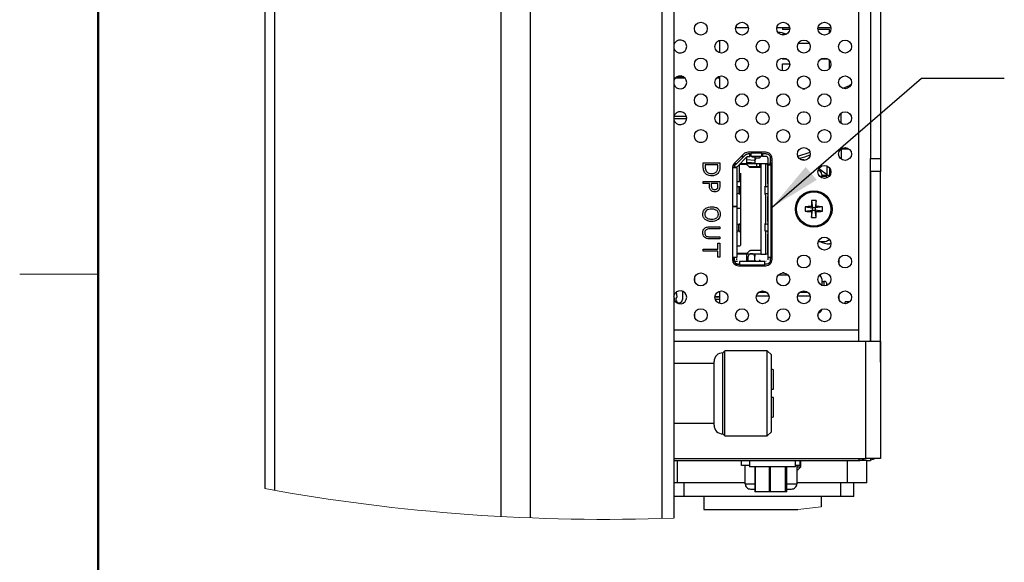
# Model space of a CAD drawing. Header units: millimetres. Extents: x 0 to 844, y -2 to 552.
# Tile 2 of 151: x 19 to 95, y 118 to 159. Entities that reach past the tile are written whole.
import ezdxf

# ---------------------------------------------------------------- set-up
doc = ezdxf.new("R2010")
doc.units = ezdxf.units.MM
doc.styles.get("Standard").update_dxf_attribs({"font": 'GOTHIC.TTF'})
doc.dimstyles.new('SLDDIMSTYLE3', dxfattribs={"dimtxt": 0.18, "dimasz": 3.9624, "dimexe": 0, "dimexo": 0.0625, "dimgap": 0, "dimtad": 0, "dimtih": 1, "dimtoh": 1, "dimdec": 0, "dimrnd": 1e-09, "dimzin": 0, "dimdsep": 46, "dimtxsty": 'STANDARD', "dimsah": 1, "dimcen": 0.09, "dimadec": 0, "dimazin": 0, "dimtfac": 3.9624, "dimtdec": 0, "dimtofl": 0, "dimtmove": 0, "dimatfit": 3, "dimfxl": 1, "dimfrac": 2, "dimtolj": 1, "dimtzin": 0, "dimarcsym": 0})

msp = doc.modelspace()

# ---------------------------------------------------------------- linework, layer by layer
at = {"color": 7, "linetype": 'Continuous', "lineweight": 50}
msp.add_line((25.4, 546.1), (25.4, 12.7), dxfattribs=at)
at = {"color": 7, "linetype": 'Continuous', "lineweight": 25}
for p, q in [((56.253, 410.275), (56.253, 121.143)), ((58.498, 410.381), (58.498, 121.037)), ((68.578, 410.427), (68.578, 120.991)), ((69.508, 410.396), (69.508, 121.022)), ((38.168, 408.134), (38.168, 123.283)), ((38.918, 408.269), (38.918, 123.148)), ((84.572, 161.074), (84.572, 148.574)), ((85.331, 161.074), (85.331, 148.574)), ((74.306, 158.582), (74.306, 158.776)), ((75.212, 158.582), (74.306, 158.582)), ((78.368, 158.582), (77.389, 158.582)), ((77.819, 158.582), (77.819, 158.434)), ((78.368, 158.434), (77.819, 158.434)), ((81.524, 158.582), (80.545, 158.582)), ((81.422, 158.434), (80.545, 158.434)), ((73.006, 157.612), (73.006, 156.661)), ((77.819, 158.016), (77.819, 158.08)), ((77.819, 158.08), (78.128, 158.08)), ((78.169, 158.115), (78.169, 158.107)), ((78.18, 158.115), (78.169, 158.115)), ((79.892, 157.373), (79.022, 157.373)), ((77.819, 156.256), (77.819, 156.171)), ((78.161, 156.171), (77.819, 156.171)), ((81.318, 156.171), (80.752, 156.171)), ((77.819, 155.273), (77.819, 155.817)), ((77.819, 155.817), (78.371, 155.817)), ((69.632, 154.736), (70.344, 154.736)), ((72.788, 154.736), (73.006, 154.736)), ((73.006, 154.868), (73.006, 153.917)), ((79.354, 153.908), (79.559, 153.908)), ((83.001, 154.085), (82.819, 154.085)), ((69.508, 151.638), (70.483, 151.638)), ((73.006, 152.124), (73.006, 151.173)), ((82.319, 151.25), (82.319, 152.048)), ((71.698, 149.8), (71.434, 149.8)), ((74.843, 148.901), (74.125, 148.171)), ((74.958, 148.824), (74.211, 148.077)), ((75.099, 148.682), (74.352, 147.935)), ((74.818, 148.684), (74.629, 148.684)), ((74.853, 148.719), (74.663, 148.719)), ((75.096, 148.144), (75.096, 148.679)), ((76.544, 149.043), (75.182, 149.043)), ((75.321, 148.919), (75.187, 148.919)), ((75.187, 148.719), (75.321, 148.719)), ((75.321, 148.919), (75.396, 148.919)), ((75.321, 148.719), (75.321, 148.919)), ((75.396, 148.969), (75.396, 148.719)), ((76.221, 148.969), (75.396, 148.969)), ((76.221, 148.719), (75.396, 148.719)), ((75.696, 148.669), (75.467, 148.669)), ((75.656, 148.719), (75.754, 148.596)), ((75.696, 148.669), (75.696, 148.144)), ((76.037, 148.596), (75.754, 148.596)), ((75.771, 148.521), (75.771, 148.596)), ((76.136, 148.719), (76.037, 148.596)), ((76.221, 148.969), (76.221, 148.994)), ((76.221, 148.969), (76.221, 148.719)), ((76.296, 148.919), (76.221, 148.919)), ((76.571, 148.919), (76.296, 148.919)), ((76.296, 148.919), (76.296, 148.719)), ((76.571, 148.719), (76.296, 148.719)), ((76.696, 148.594), (76.696, 148.119)), ((76.896, 148.119), (76.896, 148.594)), ((77.019, 140.818), (77.019, 148.568)), ((82.319, 149.304), (82.319, 148.506)), ((82.323, 149.307), (82.903, 149.307)), ((84.572, 148.574), (85.331, 148.574)), ((84.572, 147.574), (84.572, 148.574)), ((85.331, 148.574), (85.331, 147.574)), ((71.755, 147.937), (71.755, 148.228)), ((71.755, 148.228), (73.025, 148.228)), ((72.881, 148.067), (71.9, 148.067)), ((71.9, 148.067), (71.9, 147.938)), ((72.881, 147.938), (72.881, 148.067)), ((73.025, 148.228), (73.025, 147.94)), ((73.989, 147.838), (73.989, 140.818)), ((74.066, 147.844), (74.031, 147.844)), ((74.316, 147.844), (74.066, 147.844)), ((74.278, 148.144), (74.1, 148.144)), ((74.116, 148.161), (74.116, 147.935)), ((74.116, 147.844), (74.116, 147.847)), ((74.124, 147.919), (74.338, 147.919)), ((74.316, 147.847), (74.316, 147.844)), ((74.316, 147.844), (74.316, 144.894)), ((74.338, 147.919), (74.352, 147.935)), ((74.531, 146.806), (74.531, 148.114)), ((75.054, 148.094), (74.531, 148.094)), ((74.631, 148.144), (74.561, 148.144)), ((76.071, 148.144), (74.631, 148.144)), ((75.291, 147.898), (75.125, 148.065)), ((75.246, 147.944), (76.171, 147.944)), ((76.171, 147.869), (75.362, 147.869)), ((76.069, 148.144), (76.069, 147.944)), ((76.171, 148.144), (76.071, 148.144)), ((76.558, 148.144), (76.171, 148.144)), ((76.171, 148.144), (76.171, 141.244)), ((76.558, 146.414), (76.558, 148.144)), ((76.671, 148.144), (76.558, 148.144)), ((76.558, 148.144), (76.671, 148.144)), ((76.696, 148.144), (76.671, 148.144)), ((76.671, 148.144), (76.671, 146.623)), ((76.696, 148.119), (76.696, 148.044)), ((76.696, 148.119), (76.896, 148.119)), ((76.696, 148.044), (76.696, 140.969)), ((76.946, 148.044), (76.696, 148.044)), ((76.896, 148.119), (76.896, 148.044)), ((76.946, 140.969), (76.946, 148.044)), ((77.019, 148.044), (76.946, 148.044)), ((74.596, 147.444), (74.596, 141.944)), ((81.245, 147.313), (80.599, 147.77)), ((80.896, 147.194), (80.674, 147.194)), ((80.831, 147.344), (80.831, 147.194)), ((81.422, 147.261), (80.831, 147.261)), ((85.331, 147.574), (84.572, 147.574)), ((84.572, 134.574), (84.572, 147.574)), ((84.584, 134.574), (84.584, 147.574)), ((85.331, 134.574), (85.331, 147.574)), ((71.755, 146.641), (71.755, 146.801)), ((71.755, 146.801), (73.025, 146.801)), ((72.222, 146.641), (71.755, 146.641)), ((72.222, 146.495), (72.222, 146.641)), ((72.881, 146.641), (72.366, 146.641)), ((72.366, 146.641), (72.366, 146.523)), ((72.881, 146.498), (72.881, 146.641)), ((73.025, 146.801), (73.025, 146.482)), ((74.316, 146.806), (74.531, 146.806)), ((74.316, 146.471), (74.342, 146.419)), ((74.347, 146.409), (74.316, 146.41)), ((74.316, 146.404), (74.355, 146.406)), ((74.51, 146.402), (74.316, 146.393)), ((74.51, 145.866), (74.51, 146.402)), ((74.566, 145.86), (74.566, 146.407)), ((76.696, 146.393), (76.501, 146.402)), ((76.501, 145.866), (76.501, 146.402)), ((76.657, 146.406), (76.696, 146.404)), ((76.696, 146.41), (76.664, 146.409)), ((76.664, 146.409), (76.664, 146.406)), ((76.669, 146.419), (76.696, 146.471)), ((74.51, 145.866), (74.316, 145.874)), ((74.316, 145.863), (74.355, 145.862)), ((74.347, 145.859), (74.316, 145.858)), ((74.316, 145.797), (74.342, 145.849)), ((76.696, 145.874), (76.501, 145.866)), ((76.558, 143.534), (76.558, 145.86)), ((76.657, 145.862), (76.696, 145.863)), ((76.664, 145.862), (76.664, 145.859)), ((76.696, 145.858), (76.664, 145.859)), ((76.669, 145.849), (76.696, 145.797)), ((76.671, 145.645), (76.671, 143.743)), ((72.756, 144.844), (72.756, 144.753)), ((73.989, 144.894), (74.066, 144.894)), ((74.066, 144.894), (73.989, 144.894)), ((74.066, 144.894), (74.316, 144.894)), ((74.316, 144.894), (74.066, 144.894)), ((74.116, 144.894), (74.116, 144.894)), ((74.316, 144.894), (74.316, 140.969)), ((74.316, 144.894), (74.316, 144.894)), ((79.562, 144.868), (80.127, 144.786)), ((80.036, 144.877), (80.127, 144.786)), ((80.044, 145.351), (80.127, 144.786)), ((80.394, 145.351), (80.312, 144.786)), ((80.312, 144.786), (80.403, 144.877)), ((80.876, 144.868), (80.312, 144.786)), ((72.888, 144.412), (72.906, 144.394)), ((74.596, 144.744), (74.316, 144.744)), ((76.696, 144.744), (76.671, 144.744)), ((76.696, 144.594), (76.671, 144.594)), ((76.696, 144.444), (76.671, 144.444)), ((79.562, 144.518), (80.127, 144.601)), ((80.127, 144.601), (80.036, 144.51)), ((80.044, 144.036), (80.127, 144.601)), ((80.127, 144.601), (80.127, 144.786)), ((80.312, 144.786), (80.127, 144.786)), ((80.127, 144.601), (80.312, 144.601)), ((80.312, 144.786), (80.312, 144.601)), ((80.403, 144.51), (80.312, 144.601)), ((80.876, 144.518), (80.312, 144.601)), ((80.394, 144.036), (80.312, 144.601)), ((72.23, 143.325), (73.025, 143.325)), ((73.025, 143.325), (73.025, 143.164)), ((74.51, 143.522), (74.316, 143.513)), ((74.473, 142.974), (74.473, 143.534)), ((74.51, 142.986), (74.51, 143.522)), ((76.696, 143.513), (76.501, 143.522)), ((76.501, 142.986), (76.501, 143.522)), ((76.657, 143.526), (76.696, 143.524)), ((76.696, 143.53), (76.664, 143.529)), ((76.664, 143.529), (76.664, 143.526)), ((76.669, 143.539), (76.696, 143.591)), ((72.225, 142.569), (73.025, 142.569)), ((73.025, 143.164), (72.229, 143.164)), ((73.025, 142.569), (73.025, 142.409)), ((74.51, 142.986), (74.316, 142.994)), ((74.316, 142.983), (74.355, 142.982)), ((74.347, 142.979), (74.316, 142.978)), ((74.316, 142.917), (74.342, 142.969)), ((76.696, 142.994), (76.501, 142.986)), ((76.558, 141.244), (76.558, 142.988)), ((76.657, 142.982), (76.657, 142.993)), ((76.657, 142.982), (76.696, 142.983)), ((76.664, 142.982), (76.664, 142.979)), ((76.696, 142.978), (76.664, 142.979)), ((76.669, 142.969), (76.696, 142.917)), ((76.671, 142.765), (76.671, 141.244)), ((73.025, 142.409), (72.23, 142.409)), ((72.881, 141.625), (72.881, 142.075)), ((72.881, 142.075), (73.025, 142.075)), ((73.025, 142.075), (73.025, 141.014)), ((74.496, 141.844), (74.396, 141.844)), ((80.562, 142.194), (80.896, 142.194)), ((81.53, 142.029), (81.422, 142.029)), ((71.755, 141.625), (72.881, 141.625)), ((71.755, 141.464), (71.755, 141.625)), ((72.881, 141.464), (71.755, 141.464)), ((72.881, 141.014), (72.881, 141.464)), ((74.531, 141.244), (74.316, 141.244)), ((75.054, 141.294), (74.396, 141.294)), ((74.631, 141.244), (74.531, 141.244)), ((76.071, 141.244), (74.631, 141.244)), ((75.096, 140.704), (75.096, 141.244)), ((75.125, 141.323), (75.291, 141.49)), ((75.196, 140.719), (75.196, 141.044)), ((76.171, 141.519), (75.362, 141.519)), ((75.471, 141.269), (75.421, 141.269)), ((75.696, 141.244), (75.696, 141.044)), ((75.696, 140.719), (75.696, 141.044)), ((76.171, 141.244), (76.071, 141.244)), ((76.171, 141.244), (76.558, 141.244)), ((76.671, 141.244), (76.558, 141.244)), ((76.671, 141.244), (76.558, 141.244)), ((76.696, 141.244), (76.671, 141.244)), ((73.025, 141.014), (72.881, 141.014)), ((74.116, 140.854), (73.989, 140.854)), ((74.368, 140.669), (74.013, 140.669)), ((74.031, 140.969), (74.066, 140.969)), ((74.316, 140.969), (74.066, 140.969)), ((74.116, 140.969), (74.116, 140.894)), ((74.116, 140.894), (74.116, 140.794)), ((74.116, 140.794), (74.116, 140.704)), ((74.116, 140.704), (74.135, 140.704)), ((74.142, 140.469), (74.466, 140.469)), ((74.316, 140.794), (74.316, 140.894)), ((74.456, 140.669), (74.441, 140.669)), ((74.464, 140.343), (76.544, 140.343)), ((76.481, 140.669), (74.531, 140.669)), ((74.531, 140.669), (74.531, 140.419)), ((74.531, 140.419), (76.481, 140.419)), ((74.621, 140.704), (75.096, 140.704)), ((75.196, 140.917), (75.096, 140.917)), ((75.196, 140.719), (75.696, 140.719)), ((75.656, 140.669), (75.754, 140.792)), ((76.037, 140.792), (76.136, 140.669)), ((76.481, 140.419), (76.481, 140.669)), ((76.621, 140.469), (76.526, 140.469)), ((76.571, 140.669), (76.556, 140.669)), ((76.946, 140.969), (76.696, 140.969)), ((76.696, 140.969), (76.696, 140.894)), ((76.696, 140.894), (76.696, 140.794)), ((76.871, 140.969), (76.871, 140.719)), ((76.896, 140.969), (76.896, 140.894)), ((76.896, 140.794), (76.896, 140.894)), ((76.946, 140.969), (77.019, 140.969)), ((77.52, 139.644), (78.237, 139.644)), ((77.94, 139.794), (77.817, 139.794)), ((77.918, 139.794), (77.919, 139.796)), ((71.113, 139.103), (71.113, 139.502)), ((80.831, 139.344), (80.831, 138.851)), ((80.831, 139.144), (80.981, 139.144)), ((81.081, 139.144), (80.981, 139.144)), ((81.181, 139.044), (81.181, 138.829)), ((70.16, 138.395), (70.16, 137.767)), ((73.006, 138.406), (73.006, 137.455)), ((76.637, 138.294), (75.964, 138.294)), ((79.793, 138.294), (79.12, 138.294)), ((69.555, 137.69), (69.555, 137.873)), ((72.65, 137.969), (73.006, 137.969)), ((73.006, 137.956), (72.65, 137.956)), ((73.006, 137.751), (72.683, 137.751)), ((82.957, 137.574), (82.632, 137.574)), ((82.632, 137.436), (82.632, 137.574)), ((71.113, 136.36), (71.113, 136.758)), ((80.556, 136.433), (80.556, 136.685)), ((84.584, 135.922), (84.572, 135.922)), ((85.332, 136.174), (85.331, 136.174)), ((85.332, 134.574), (85.332, 136.174)), ((69.508, 134.574), (84.191, 134.574)), ((84.191, 134.574), (84.191, 125.574)), ((84.191, 134.574), (85.331, 134.574)), ((85.332, 134.574), (85.331, 134.574)), ((85.331, 134.574), (85.331, 125.574)), ((85.332, 132.974), (85.332, 134.574)), ((73.404, 133.839), (73.241, 133.676)), ((73.241, 127.473), (73.241, 133.676)), ((76.656, 133.839), (73.404, 133.839)), ((73.404, 127.309), (73.404, 133.839)), ((76.983, 133.513), (76.656, 133.839)), ((76.656, 127.309), (76.656, 133.839)), ((76.983, 127.636), (76.983, 133.513)), ((72.588, 132.86), (69.508, 132.86)), ((72.588, 128.126), (72.588, 133.023)), ((85.332, 132.974), (85.331, 132.974)), ((77.145, 132.37), (76.983, 132.435)), ((77.145, 130.901), (77.145, 132.37)), ((76.983, 130.901), (77.145, 130.901)), ((77.145, 130.248), (76.983, 130.248)), ((77.145, 128.779), (77.145, 130.248)), ((69.508, 128.289), (72.588, 128.289)), ((76.983, 128.713), (77.145, 128.779)), ((73.241, 127.473), (73.404, 127.309)), ((76.656, 127.309), (76.983, 127.636)), ((73.404, 127.309), (76.656, 127.309)), ((69.508, 125.574), (84.191, 125.574)), ((69.508, 125.434), (83.66, 125.434)), ((69.725, 125.433), (69.725, 125.434)), ((69.757, 125.433), (69.757, 125.434)), ((69.757, 125.433), (71.027, 125.433)), ((71.027, 125.433), (71.027, 125.434)), ((71.059, 125.433), (71.059, 125.434)), ((71.725, 125.433), (71.725, 125.434)), ((71.757, 125.433), (71.757, 125.434)), ((71.757, 125.433), (73.027, 125.433)), ((73.027, 125.433), (73.027, 125.434)), ((73.059, 125.433), (73.059, 125.434)), ((74.681, 125.044), (74.681, 125.434)), ((75.306, 125.434), (75.306, 124.944)), ((78.806, 124.944), (78.806, 125.434)), ((79.156, 125.434), (79.156, 125.044)), ((79.231, 124.944), (79.231, 125.434)), ((82.789, 123.734), (82.789, 125.434)), ((83.66, 125.574), (83.66, 125.434)), ((84.289, 125.434), (83.66, 125.434)), ((85.331, 125.574), (84.191, 125.574)), ((84.289, 123.734), (84.289, 125.434)), ((84.289, 125.434), (84.572, 125.434)), ((84.572, 125.574), (84.572, 125.434)), ((75.306, 125.044), (74.681, 125.044)), ((74.968, 123.644), (74.968, 125.044)), ((78.806, 124.944), (75.306, 124.944)), ((75.708, 124.944), (75.708, 123.021)), ((78.15, 123.021), (78.15, 124.944)), ((79.156, 125.044), (78.806, 125.044)), ((78.918, 125.044), (78.918, 123.644)), ((78.918, 124.944), (79.231, 124.944)), ((78.918, 124.694), (78.981, 124.694)), ((78.981, 124.694), (79.231, 124.944)), ((69.789, 123.734), (69.508, 123.734)), ((74.968, 123.734), (69.789, 123.734)), ((70.289, 122.684), (70.289, 123.734)), ((82.789, 123.734), (78.918, 123.734)), ((82.289, 122.684), (82.289, 123.734)), ((84.289, 123.734), (82.789, 123.734)), ((83.289, 122.684), (83.289, 123.734)), ((75.368, 123.244), (75.708, 123.244)), ((75.731, 123.021), (75.708, 123.021)), ((76.83, 123.021), (75.731, 123.021)), ((76.879, 123.021), (76.83, 123.021)), ((78.05, 123.021), (76.879, 123.021)), ((78.078, 123.021), (78.05, 123.021)), ((78.15, 123.021), (78.078, 123.021)), ((78.15, 123.244), (78.518, 123.244)), ((78.15, 123.021), (78.15, 123.021)), ((70.289, 122.684), (69.508, 122.684)), ((82.289, 122.684), (70.289, 122.684)), ((71.789, 122.684), (71.789, 121.684)), ((80.789, 122.684), (80.789, 121.878)), ((83.289, 122.684), (82.289, 122.684)), ((71.789, 121.684), (79.008, 121.684))]:
    msp.add_line(p, q, dxfattribs=at)
at = {"color": 8, "linetype": 'Continuous', "lineweight": 25}
for p, q in [((83.66, 135.434), (83.66, 263.324)), ((81.422, 158.2), (81.422, 158.434)), ((81.422, 155.456), (81.422, 156.073)), ((70.255, 154.81), (69.721, 154.81)), ((73.006, 154.81), (72.877, 154.81)), ((70.468, 151.771), (69.508, 151.771)), ((79.395, 152.14), (79.518, 152.14)), ((78.986, 148.751), (79.934, 149.038)), ((79.935, 148.776), (79.935, 148.848)), ((75.12, 148.492), (75.662, 148.447)), ((75.819, 148.144), (75.819, 147.944)), ((76.896, 148.443), (77.019, 148.45)), ((81.245, 147.313), (81.245, 147.982)), ((81.422, 147.842), (81.422, 147.261)), ((82.139, 140.817), (82.139, 140.531)), ((80.981, 139.144), (80.981, 138.81)), ((75.818, 138.044), (76.783, 138.044)), ((78.974, 138.044), (79.939, 138.044)), ((82.139, 138.074), (82.139, 137.788)), ((69.508, 135.434), (83.66, 135.434)), ((83.66, 134.574), (83.66, 135.434)), ((69.789, 123.734), (69.789, 125.433)), ((75.731, 124.944), (75.731, 123.021)), ((76.83, 123.021), (76.83, 124.944)), ((76.879, 124.944), (76.879, 123.021)), ((78.05, 123.021), (78.05, 124.944)), ((78.078, 124.944), (78.078, 123.021)), ((78.15, 123.021), (78.15, 124.944)), ((74.968, 123.644), (75.708, 123.644)), ((78.15, 123.644), (78.918, 123.644))]:
    msp.add_line(p, q, dxfattribs=at)
at = {"color": 7, "linetype": 'Continuous', "lineweight": 18}
msp.add_line((25.4, 139.7), (19.4, 139.7), dxfattribs=at)
at = {"color": 7, "linetype": 'Continuous', "lineweight": 25, "flags": 128}
for points in [[(69.555, 137.873), (69.522, 137.975), (69.503, 138.031)], [(69.764, 137.977), (69.692, 138.32), (69.691, 138.327)]]:
    msp.add_lwpolyline(points, dxfattribs=at)
at = {"color": 7, "linetype": 'Continuous', "lineweight": 25}
for centre, radius in [((71.566, 158.508), 0.495), ((74.722, 158.508), 0.495), ((77.878, 158.508), 0.495), ((81.035, 158.508), 0.495), ((73.144, 157.136), 0.495), ((76.3, 157.136), 0.495), ((79.457, 157.136), 0.495), ((82.613, 157.136), 0.495), ((71.566, 155.764), 0.495), ((74.722, 155.764), 0.495), ((77.878, 155.764), 0.495), ((81.035, 155.764), 0.495), ((73.144, 154.393), 0.495), ((76.3, 154.393), 0.495), ((79.457, 154.393), 0.495), ((82.613, 154.393), 0.495), ((71.566, 153.021), 0.495), ((74.722, 153.021), 0.495), ((77.878, 153.021), 0.495), ((81.035, 153.021), 0.495), ((73.144, 151.649), 0.495), ((76.3, 151.649), 0.495), ((79.457, 151.649), 0.495), ((82.613, 151.649), 0.495), ((71.566, 150.277), 0.495), ((74.722, 150.277), 0.495), ((77.878, 150.277), 0.495), ((81.035, 150.277), 0.495), ((79.457, 148.905), 0.495), ((82.613, 148.905), 0.495), ((81.035, 147.533), 0.495), ((80.219, 144.693), 1.4), ((80.219, 144.693), 1.315), ((81.035, 142.046), 0.495), ((79.457, 140.674), 0.495), ((82.613, 140.674), 0.495), ((71.566, 139.302), 0.495), ((77.878, 139.302), 0.495), ((81.035, 139.302), 0.495), ((73.144, 137.931), 0.495), ((76.3, 137.931), 0.495), ((79.457, 137.931), 0.495), ((82.613, 137.931), 0.495), ((71.566, 136.559), 0.495), ((74.722, 136.559), 0.495), ((77.878, 136.559), 0.495), ((81.035, 136.559), 0.495)]:
    msp.add_circle(centre, radius, dxfattribs=at)
for centre, radius, start, end in [((69.988, 157.136), 0.495, 359.9994, 165.90364), ((77.573, 157.047), 1.157, 63.21392, 94.12115), ((69.988, 157.136), 0.495, 194.09832, 359.99863), ((69.988, 154.393), 0.495, 359.9994, 165.90364), ((69.988, 154.393), 0.495, 194.09636, 0.0006), ((82.177, 155.256), 1.335, 280.00582, 313.56753), ((69.988, 151.649), 0.495, 359.99934, 165.66895), ((69.988, 151.649), 0.495, 194.09832, 359.99863), ((75.182, 148.568), 0.475, 90.00036, 135.49966), ((76.544, 148.568), 0.475, 359.99991, 90.00144), ((76.571, 148.594), 0.125, 359.99036, 90.01305), ((74.464, 147.838), 0.475, 135.50196, 179.9992), ((79.062, 146.831), 1.667, 72.54764, 85.91546), ((80.531, 147.344), 0.3, 0.00001, 85.97191), ((81.417, 147.571), 0.309, 236.35655, 270.99947), ((83.568, 144.693), 4.01, 177.49725, 182.50275), ((80.211, 121.903), 22.974, 90.43663, 91.61807), ((102.871, 144.705), 22.836, 178.3788, 179.56735), ((80.219, 141.354), 4, 87.49127, 92.50873), ((57.567, 144.705), 22.836, 0.43265, 1.6212), ((80.228, 121.903), 22.974, 88.38193, 89.56337), ((76.867, 144.693), 4.013, 357.49941, 2.50059), ((80.206, 167.237), 22.728, 268.37552, 269.56978), ((102.874, 144.682), 22.84, 180.43268, 181.6211), ((80.219, 148.051), 4.019, 267.50318, 272.49682), ((57.564, 144.682), 22.84, 358.3789, 359.56732), ((80.232, 167.237), 22.728, 270.43022, 271.62448), ((81.403, 143.63), 1.602, 243.73533, 270.67916), ((74.464, 140.818), 0.475, 180.00118, 269.99837), ((76.544, 140.818), 0.475, 270.00163, 359.99882), ((80.531, 139.344), 0.3, 0.00087, 65.97039), ((81.081, 139.044), 0.1, 359.98961, 90.00825), ((69.988, 137.931), 0.495, 359.9994, 165.90364), ((69.988, 137.931), 0.495, 194.09636, 0.0006), ((69.906, 137.767), 0.254, 124.18461, 0.00246), ((80.531, 137.044), 0.3, 278.83407, 353.36856), ((73.241, 133.023), 0.653, 89.99981, 180.00019), ((73.241, 128.126), 0.653, 179.99981, 270.00019), ((75.368, 123.644), 0.4, 179.99781, 270.00112), ((78.518, 123.644), 0.4, 269.99888, 0.00219)]:
    msp.add_arc(centre, radius, start, end, dxfattribs=at)
at = {"color": 7, "linetype": 'Continuous', "lineweight": 18}
for centre, radius, start, end in [((64.198, 265.708), 144.784, 259.64275, 272.10183), ((64.154, 266.113), 145.191, 275.87201, 276.5788)]:
    msp.add_arc(centre, radius, start, end, dxfattribs=at)
at = {"color": 7, "linetype": 'Continuous', "lineweight": 25}
for points, knots in [([(74.958, 148.824), (74.974, 148.838), (75.005, 148.866), (75.062, 148.896), (75.124, 148.915), (75.166, 148.918), (75.187, 148.919)], [0, 0, 0, 0, 0.250018, 0.500004, 0.750001, 1, 1, 1, 1]), ([(75.099, 148.682), (75.105, 148.688), (75.117, 148.699), (75.139, 148.71), (75.163, 148.717), (75.179, 148.718), (75.187, 148.719)], [0, 0, 0, 0, 0.249996, 0.4999885, 0.7499981, 1, 1, 1, 1]), ([(75.754, 148.596), (75.755, 148.583), (75.757, 148.562), (75.76, 148.541), (75.762, 148.533), (75.762, 148.533)], [0, 0, 0, 0, 0.592578, 0.999517, 1, 1, 1, 1]), ([(76.571, 148.919), (76.613, 148.914), (76.698, 148.904), (76.806, 148.829), (76.881, 148.722), (76.891, 148.636), (76.896, 148.594)], [0, 0, 0, 0, 0.250001, 0.500003, 0.750012, 1, 1, 1, 1]), ([(79.101, 148.572), (79.107, 148.574), (79.397, 148.636), (79.674, 148.745), (79.944, 148.851)], [0, 0, 0, 0, 0.022774, 1, 1, 1, 1]), ([(71.857, 147.489), (71.831, 147.536), (71.789, 147.612), (71.766, 147.732), (71.757, 147.834), (71.756, 147.903), (71.755, 147.937)], [0, 0, 0, 0, 0.33957, 0.559597, 0.779765, 1, 1, 1, 1]), ([(71.9, 147.938), (71.901, 147.868), (71.902, 147.743), (71.959, 147.634), (71.985, 147.585)], [0, 0, 0, 0, 0.560914, 1, 1, 1, 1]), ([(72.804, 147.602), (72.831, 147.662), (72.879, 147.769), (72.88, 147.886), (72.881, 147.938)], [0, 0, 0, 0, 0.558754, 1, 1, 1, 1]), ([(73.025, 147.94), (73.025, 147.887), (73.023, 147.799), (73.005, 147.678), (72.976, 147.578), (72.942, 147.518), (72.925, 147.488)], [0, 0, 0, 0, 0.3401495, 0.560161, 0.7801333, 1, 1, 1, 1]), ([(74.116, 147.847), (74.116, 147.851), (74.116, 147.86), (74.117, 147.876), (74.119, 147.896), (74.122, 147.911), (74.124, 147.919)], [0, 0, 0, 0, 0.144809, 0.378973, 0.671378, 1, 1, 1, 1]), ([(74.124, 147.919), (74.133, 147.948), (74.15, 148.007), (74.191, 148.054), (74.211, 148.077)], [0, 0, 0, 0, 0.4999958, 1, 1, 1, 1]), ([(74.316, 147.847), (74.316, 147.851), (74.316, 147.861), (74.319, 147.877), (74.326, 147.898), (74.334, 147.912), (74.338, 147.919)], [0, 0, 0, 0, 0.146715, 0.386628, 0.667697, 1, 1, 1, 1]), ([(75.125, 148.065), (75.115, 148.073), (75.094, 148.09), (75.068, 148.093), (75.054, 148.094)], [0, 0, 0, 0, 0.499983, 1, 1, 1, 1]), ([(75.096, 148.287), (75.176, 148.274), (75.367, 148.242), (75.56, 148.239), (75.671, 148.237)], [0, 0, 0, 0, 0.423336, 1, 1, 1, 1]), ([(75.362, 147.869), (75.349, 147.87), (75.322, 147.873), (75.302, 147.89), (75.291, 147.898)], [0, 0, 0, 0, 0.499943, 1, 1, 1, 1]), ([(75.762, 148.533), (75.762, 148.526), (75.763, 148.518), (75.769, 148.521), (75.771, 148.521)], [0, 0, 0, 0, 0.739279, 1, 1, 1, 1]), ([(76.824, 148.222), (76.857, 148.222), (76.922, 148.223), (76.987, 148.231), (77.019, 148.235)], [0, 0, 0, 0, 0.496771, 1, 1, 1, 1]), ([(72.389, 147.231), (72.271, 147.244), (72.061, 147.267), (71.919, 147.421), (71.857, 147.489)], [0, 0, 0, 0, 0.559917, 1, 1, 1, 1]), ([(71.985, 147.585), (72.012, 147.552), (72.068, 147.485), (72.212, 147.418), (72.324, 147.412), (72.392, 147.408)], [0, 0, 0, 0, 0.279923, 0.5599, 1, 1, 1, 1]), ([(72.925, 147.488), (72.888, 147.443), (72.816, 147.352), (72.63, 147.25), (72.48, 147.238), (72.389, 147.231)], [0, 0, 0, 0, 0.280087, 0.560331, 1, 1, 1, 1]), ([(72.392, 147.408), (72.482, 147.416), (72.607, 147.426), (72.742, 147.516), (72.783, 147.573), (72.804, 147.602)], [0, 0, 0, 0, 0.558572, 0.779294, 1, 1, 1, 1]), ([(81.287, 147.112), (81.284, 147.114), (81.173, 147.189), (81.033, 147.191), (80.896, 147.194)], [0, 0, 0, 0, 0.026453, 1, 1, 1, 1]), ([(72.354, 146.11), (72.308, 146.175), (72.226, 146.291), (72.223, 146.432), (72.222, 146.495)], [0, 0, 0, 0, 0.557768, 1, 1, 1, 1]), ([(72.366, 146.523), (72.366, 146.467), (72.364, 146.367), (72.419, 146.284), (72.443, 146.247)], [0, 0, 0, 0, 0.562526, 1, 1, 1, 1]), ([(72.832, 146.268), (72.849, 146.309), (72.881, 146.382), (72.881, 146.463), (72.881, 146.498)], [0, 0, 0, 0, 0.558105, 1, 1, 1, 1]), ([(73.025, 146.482), (73.025, 146.416), (73.023, 146.298), (72.969, 146.195), (72.945, 146.149)], [0, 0, 0, 0, 0.560868, 1, 1, 1, 1]), ([(74.355, 146.406), (74.357, 146.406), (74.36, 146.406), (74.363, 146.407), (74.366, 146.407), (74.363, 146.409), (74.357, 146.408), (74.351, 146.408), (74.347, 146.409)], [0, 0, 0, 0, 0.1944335, 0.3188638, 0.3740224, 0.394655, 0.5909089, 1, 1, 1, 1]), ([(74.473, 146.414), (74.493, 146.411), (74.523, 146.408), (74.555, 146.416), (74.568, 146.405), (74.549, 146.405), (74.537, 146.403), (74.52, 146.402), (74.51, 146.402)], [0, 0, 0, 0, 0.405439, 0.609256, 0.626514, 0.688283, 0.812638, 1, 1, 1, 1]), ([(76.501, 146.402), (76.49, 146.402), (76.476, 146.401), (76.441, 146.407), (76.459, 146.41), (76.474, 146.411), (76.504, 146.413), (76.526, 146.414), (76.538, 146.414)], [0, 0, 0, 0, 0.289115, 0.37612, 0.429822, 0.554395, 0.746155, 1, 1, 1, 1]), ([(76.664, 146.409), (76.661, 146.408), (76.657, 146.408), (76.644, 146.408), (76.651, 146.406), (76.654, 146.406), (76.657, 146.406)], [0, 0, 0, 0, 0.4263107, 0.6248493, 0.6892174, 1, 1, 1, 1]), ([(72.639, 145.998), (72.58, 146.003), (72.473, 146.014), (72.391, 146.081), (72.354, 146.11)], [0, 0, 0, 0, 0.559652, 1, 1, 1, 1]), ([(72.443, 146.247), (72.475, 146.223), (72.532, 146.179), (72.604, 146.176), (72.635, 146.174)], [0, 0, 0, 0, 0.558464, 1, 1, 1, 1]), ([(72.635, 146.174), (72.679, 146.178), (72.757, 146.184), (72.809, 146.242), (72.832, 146.268)], [0, 0, 0, 0, 0.5603469, 1, 1, 1, 1]), ([(72.945, 146.149), (72.924, 146.123), (72.882, 146.072), (72.778, 146.009), (72.692, 146.002), (72.639, 145.998)], [0, 0, 0, 0, 0.280336, 0.560684, 1, 1, 1, 1]), ([(74.355, 145.862), (74.357, 145.862), (74.36, 145.862), (74.367, 145.86), (74.363, 145.86), (74.36, 145.86), (74.354, 145.859), (74.35, 145.859), (74.347, 145.859)], [0, 0, 0, 0, 0.2963929, 0.3762297, 0.4306215, 0.552303, 0.7421683, 1, 1, 1, 1]), ([(74.473, 145.854), (74.494, 145.854), (74.524, 145.855), (74.546, 145.858), (74.569, 145.858), (74.558, 145.864), (74.54, 145.863), (74.523, 145.865), (74.51, 145.866)], [0, 0, 0, 0, 0.39331, 0.546024, 0.623068, 0.652037, 0.746919, 1, 1, 1, 1]), ([(76.501, 145.866), (76.492, 145.866), (76.475, 145.865), (76.462, 145.862), (76.444, 145.863), (76.456, 145.852), (76.489, 145.86), (76.519, 145.856), (76.538, 145.854)], [0, 0, 0, 0, 0.1849895, 0.3119356, 0.3732394, 0.390293, 0.5942863, 1, 1, 1, 1]), ([(76.664, 145.859), (76.661, 145.859), (76.657, 145.86), (76.644, 145.86), (76.651, 145.862), (76.654, 145.862), (76.657, 145.862)], [0, 0, 0, 0, 0.426296, 0.62484, 0.68921, 1, 1, 1, 1]), ([(71.898, 144.712), (71.983, 144.763), (72.135, 144.855), (72.312, 144.861), (72.39, 144.864)], [0, 0, 0, 0, 0.558263, 1, 1, 1, 1]), ([(72.39, 144.864), (72.49, 144.859), (72.669, 144.851), (72.818, 144.754), (72.884, 144.711)], [0, 0, 0, 0, 0.560346, 1, 1, 1, 1]), ([(71.723, 144.302), (71.731, 144.39), (71.744, 144.547), (71.851, 144.662), (71.898, 144.712)], [0, 0, 0, 0, 0.5598252, 1, 1, 1, 1]), ([(71.898, 143.892), (71.84, 143.958), (71.738, 144.077), (71.728, 144.233), (71.723, 144.302)], [0, 0, 0, 0, 0.558212, 1, 1, 1, 1]), ([(72.39, 144.687), (72.321, 144.684), (72.185, 144.678), (72.005, 144.602), (71.885, 144.463), (71.874, 144.355), (71.868, 144.301)], [0, 0, 0, 0, 0.281216, 0.560849, 0.780326, 1, 1, 1, 1]), ([(71.868, 144.301), (71.872, 144.255), (71.88, 144.164), (71.959, 144.047), (72.125, 143.932), (72.281, 143.923), (72.39, 143.916)], [0, 0, 0, 0, 0.186885, 0.373533, 0.560594, 1, 1, 1, 1]), ([(72.78, 144.583), (72.711, 144.619), (72.588, 144.682), (72.451, 144.686), (72.39, 144.687)], [0, 0, 0, 0, 0.5583249, 1, 1, 1, 1]), ([(72.913, 144.301), (72.907, 144.363), (72.896, 144.475), (72.815, 144.55), (72.78, 144.583)], [0, 0, 0, 0, 0.559243, 1, 1, 1, 1]), ([(72.78, 144.02), (72.803, 144.04), (72.848, 144.079), (72.902, 144.176), (72.909, 144.254), (72.913, 144.301)], [0, 0, 0, 0, 0.280395, 0.560698, 1, 1, 1, 1]), ([(72.884, 144.711), (72.941, 144.645), (73.043, 144.526), (73.053, 144.371), (73.058, 144.302)], [0, 0, 0, 0, 0.558288, 1, 1, 1, 1]), ([(73.058, 144.302), (73.049, 144.214), (73.035, 144.058), (72.93, 143.943), (72.884, 143.892)], [0, 0, 0, 0, 0.559649, 1, 1, 1, 1]), ([(71.841, 143.204), (71.871, 143.229), (71.932, 143.279), (72.068, 143.319), (72.168, 143.323), (72.23, 143.325)], [0, 0, 0, 0, 0.279654, 0.559621, 1, 1, 1, 1]), ([(72.39, 143.739), (72.29, 143.744), (72.112, 143.752), (71.963, 143.849), (71.898, 143.892)], [0, 0, 0, 0, 0.560588, 1, 1, 1, 1]), ([(72.39, 143.916), (72.468, 143.918), (72.606, 143.923), (72.727, 143.99), (72.78, 144.02)], [0, 0, 0, 0, 0.560697, 1, 1, 1, 1]), ([(72.884, 143.892), (72.799, 143.84), (72.646, 143.748), (72.468, 143.742), (72.39, 143.739)], [0, 0, 0, 0, 0.558325, 1, 1, 1, 1]), ([(74.473, 143.534), (74.492, 143.534), (74.519, 143.535), (74.544, 143.528), (74.564, 143.533), (74.563, 143.521), (74.536, 143.528), (74.521, 143.524), (74.51, 143.522)], [0, 0, 0, 0, 0.376079, 0.526018, 0.618815, 0.635265, 0.736308, 1, 1, 1, 1]), ([(76.501, 143.522), (76.49, 143.522), (76.476, 143.521), (76.441, 143.527), (76.459, 143.53), (76.474, 143.531), (76.504, 143.533), (76.526, 143.534), (76.538, 143.534)], [0, 0, 0, 0, 0.289114, 0.376119, 0.429821, 0.554394, 0.746159, 1, 1, 1, 1]), ([(76.664, 143.529), (76.662, 143.529), (76.657, 143.528), (76.652, 143.528), (76.649, 143.528), (76.645, 143.527), (76.652, 143.526), (76.654, 143.526), (76.657, 143.526)], [0, 0, 0, 0, 0.252674, 0.440647, 0.564191, 0.623707, 0.698217, 1, 1, 1, 1]), ([(71.723, 142.867), (71.727, 142.937), (71.733, 143.062), (71.808, 143.161), (71.841, 143.204)], [0, 0, 0, 0, 0.560543, 1, 1, 1, 1]), ([(71.841, 142.529), (71.8, 142.586), (71.728, 142.688), (71.725, 142.812), (71.723, 142.867)], [0, 0, 0, 0, 0.55784, 1, 1, 1, 1]), ([(72.23, 142.409), (72.149, 142.409), (72.006, 142.411), (71.891, 142.493), (71.841, 142.529)], [0, 0, 0, 0, 0.561813, 1, 1, 1, 1]), ([(71.972, 143.108), (71.953, 143.092), (71.914, 143.058), (71.874, 142.973), (71.87, 142.907), (71.868, 142.867)], [0, 0, 0, 0, 0.27986, 0.559852, 1, 1, 1, 1]), ([(71.868, 142.867), (71.871, 142.814), (71.877, 142.72), (71.943, 142.654), (71.972, 142.625)], [0, 0, 0, 0, 0.561258, 1, 1, 1, 1]), ([(72.229, 143.164), (72.179, 143.165), (72.088, 143.166), (72.008, 143.126), (71.972, 143.108)], [0, 0, 0, 0, 0.561414, 1, 1, 1, 1]), ([(71.972, 142.625), (72.017, 142.605), (72.098, 142.569), (72.186, 142.569), (72.225, 142.569)], [0, 0, 0, 0, 0.558061, 1, 1, 1, 1]), ([(74.355, 142.982), (74.357, 142.982), (74.36, 142.982), (74.367, 142.98), (74.363, 142.98), (74.36, 142.98), (74.354, 142.979), (74.35, 142.979), (74.347, 142.979)], [0, 0, 0, 0, 0.2963681, 0.3761982, 0.4306986, 0.5523234, 0.7421729, 1, 1, 1, 1]), ([(74.473, 142.974), (74.494, 142.974), (74.524, 142.975), (74.546, 142.978), (74.569, 142.978), (74.558, 142.984), (74.54, 142.983), (74.523, 142.985), (74.51, 142.986)], [0, 0, 0, 0, 0.393321, 0.546033, 0.623097, 0.65202, 0.746905, 1, 1, 1, 1]), ([(74.596, 141.944), (74.594, 141.931), (74.592, 141.904), (74.568, 141.872), (74.535, 141.848), (74.509, 141.845), (74.496, 141.844)], [0, 0, 0, 0, 0.249135, 0.499821, 0.749141, 1, 1, 1, 1]), ([(80.896, 142.194), (81.03, 142.203), (81.219, 142.215), (81.367, 142.326), (81.41, 142.358)], [0, 0, 0, 0, 0.712024, 1, 1, 1, 1]), ([(75.054, 141.294), (75.068, 141.295), (75.094, 141.298), (75.115, 141.315), (75.125, 141.323)], [0, 0, 0, 0, 0.500034, 1, 1, 1, 1]), ([(75.421, 141.269), (75.392, 141.266), (75.349, 141.261), (75.296, 141.233), (75.261, 141.204), (75.231, 141.168), (75.203, 141.116), (75.199, 141.072), (75.196, 141.044)], [0, 0, 0, 0, 0.239444, 0.368223, 0.499994, 0.628785, 0.760554, 1, 1, 1, 1]), ([(75.291, 141.49), (75.302, 141.498), (75.322, 141.515), (75.349, 141.518), (75.362, 141.519)], [0, 0, 0, 0, 0.499985, 1, 1, 1, 1]), ([(75.696, 141.044), (75.693, 141.072), (75.688, 141.116), (75.66, 141.168), (75.631, 141.204), (75.595, 141.233), (75.543, 141.261), (75.499, 141.266), (75.471, 141.269)], [0, 0, 0, 0, 0.239443, 0.368235, 0.500001, 0.628787, 0.760559, 1, 1, 1, 1]), ([(74.441, 140.469), (74.398, 140.474), (74.313, 140.484), (74.205, 140.559), (74.13, 140.666), (74.121, 140.751), (74.116, 140.794)], [0, 0, 0, 0, 0.250002, 0.499989, 0.749988, 1, 1, 1, 1]), ([(76.896, 140.794), (76.891, 140.751), (76.881, 140.666), (76.806, 140.559), (76.698, 140.484), (76.613, 140.474), (76.571, 140.469)], [0, 0, 0, 0, 0.250013, 0.500016, 0.749998, 1, 1, 1, 1]), ([(83.66, 125.434), (83.757, 125.44), (83.922, 125.45), (84.061, 125.538), (84.118, 125.574)], [0, 0, 0, 0, 0.588151, 1, 1, 1, 1]), ([(84.874, 125.574), (84.836, 125.545), (84.747, 125.478), (84.635, 125.468), (84.572, 125.463)], [0, 0, 0, 0, 0.428248, 1, 1, 1, 1])]:
    msp.add_open_spline(points, degree=3, knots=knots, dxfattribs=at)

# ---------------------------------------------------------------- leaders
at = {"color": 7, "linetype": 'Continuous', "lineweight": 0}
msp.add_leader([(77.019, 144.83), (88.46, 154.704), (94.81, 154.704)], dimstyle='SLDDIMSTYLE3', dxfattribs=at)

doc.saveas('drawing.dxf')
